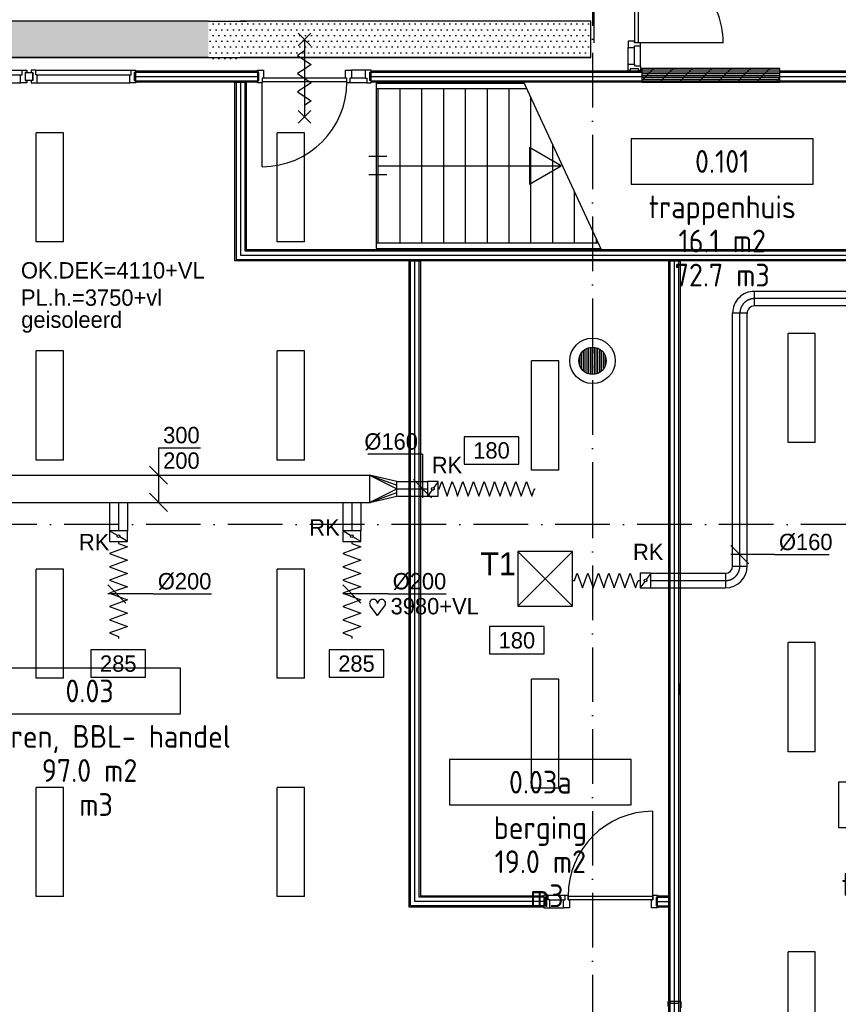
# Model space of a CAD drawing. Extents: x -866131 to -691536, y 173952 to 258052.
# Tile 133 of 160: x -748903 to -739900, y 218743 to 229574. Entities that reach past the tile are written whole.
import ezdxf
from ezdxf.enums import TextEntityAlignment as Align

# ---------------------------------------------------------------- set-up
doc = ezdxf.new("R2010")
doc.units = 0
doc.header["$LTSCALE"] = 100
for name, pattern in [('CENTER2', [11.25, 7.5, -1.25, 1.25, -1.25]), ('CENTER4', [5, 3.125, -0.625, 0.625, -0.625]), ('DASHDOT', [9, 6, -1.5, 0, -1.5])]:
    doc.linetypes.add(name, pattern=pattern)
doc.layers.get('0').update_dxf_attribs({"linetype": 'CONTINUOUS'})
for name, color, linetype in [('AL$1----_ALGEMEEN', 7, 'CONTINUOUS'), ('AL$7----_STRAMIEN', 1, 'DASHDOT'), ('AL22----_BINNENWAND', 7, 'CONTINUOUS'), ('AL32----_BINNENKOZ', 7, 'CONTINUOUS'), ('AL32----_DRAAIRICHTING', 1, 'CONTINUOUS'), ('AL65----_BEVEILIGING', 7, 'CONTINUOUS'), ('ALL-----_REFLIJNEN', 8, 'CONTINUOUS'), ('ARMATUUR', 8, 'CONTINUOUS'), ('BOUW', 8, 'CONTINUOUS'), ('GEBOUWLABEL', 4, 'CONTINUOUS'), ('INHOUD', 7, 'CONTINUOUS'), ('KABELGOOT', 8, 'CONTINUOUS'), ('OMSCHRIJVING', 7, 'CONTINUOUS'), ('OPPERVLAK', 7, 'CONTINUOUS'), ('VOLGNUMMER', 7, 'CONTINUOUS'), ('WL570---', 3, 'CONTINUOUS'), ('WL570---_HARTLIJN', 7, 'CONTINUOUS'), ('WL570---_HULPLIJN', 7, 'CONTINUOUS'), ('WL570---_RETOUR', 3, 'CONTINUOUS'), ('WL570---_TOEVOER', 3, 'CONTINUOUS'), ('WM570---', 1, 'CONTINUOUS')]:
    doc.layers.add(name, color=color, linetype=linetype)
doc.styles.add('BURO-018', font='BUROFONT.shx', dxfattribs={"height": 180})
doc.styles.add('BURO-025', font='BUROFONT.shx', dxfattribs={"height": 250})
doc.styles.get("Standard").update_dxf_attribs({"font": 'ISOCP'})
pattern_1 = [(0, (-833039.66, 323951.69), (31.75, 63.5), [0, -63.5])]

# ---------------------------------------------------------------- blocks, each defined once
blk = doc.blocks.new('EH100000')
at = {"linetype": 'BYBLOCK'}
for p, q in [((1, 0.5), (0, 0.5)), ((1, 0.5, 1), (0, 0.5, 1)), ((0, -0.5, 1), (1, -0.5, 1)), ((1, -0.5), (0, -0.5))]:
    blk.add_line(p, q, dxfattribs=at)
at = {"linetype": 'BYBLOCK', "invisible_edges": 15}
for points in [[(1, -0.5), (0, -0.5), (0, 0.5), (1, 0.5)], [(0, 0.5), (1, 0.5), (1, 0.5, 1), (0, 0.5, 1)], [(0, -0.5, 1), (1, -0.5, 1), (1, -0.5), (0, -0.5)]]:
    blk.add_3dface(points, dxfattribs=at)
blk = doc.blocks.new('EH100005')
blk.add_lwpolyline([(-1, -0.5), (0, -0.5), (0, 0.5), (-1, 0.5)])
blk = doc.blocks.new('GEBOUWLABEL')
at = {"layer": 'VOLGNUMMER'}
blk.add_lwpolyline([(-4, -1), (4, -1), (4, 1), (-4, 1)], close=True, dxfattribs=at)
at = {"color": 0, "linetype": 'BYBLOCK', "flags": 1}
for tag, p in [('OPPERVLAKTESOORT', (0.5, 8)), ('TERREIN', (0.5, 6.5)), ('GEBOUW', (0.5, 5)), ('GEBRUIKSFUNCTIE', (0.5, 3.5)), ('BOUWLAAG', (0.5, 2))]:
    blk.add_attdef(tag, text='', height=1, dxfattribs=at).set_placement(p, align=Align.MIDDLE_CENTER)
blk = doc.blocks.new('LU-1D-F-C842C')
at = {"color": 0, "linetype": 'CONTINUOUS'}
for p, q in [((-534, 0), (-510, 0)), ((-510, 0), (-473, 100)), ((-473, 100), (-437, 0)), ((-437, 0), (-400, -100)), ((-400, -100), (-364, 0)), ((-364, 0), (-328, 100)), ((-328, 100), (-291, 0)), ((-291, 0), (-255, -100)), ((-255, -100), (-218, 0)), ((-218, 0), (-182, 100)), ((-182, 100), (-146, 0)), ((-146, 0), (-109, -100)), ((-109, -100), (-73, 0)), ((-73, 0), (-36, 100)), ((-36, 100), (0, 0)), ((0, 0), (36, -100)), ((36, -100), (73, 0)), ((73, 0), (109, 100)), ((109, 100), (146, 0)), ((146, 0), (182, -100)), ((182, -100), (218, 0)), ((218, 0), (255, 100)), ((255, 100), (291, 0)), ((291, 0), (328, -100)), ((328, -100), (364, 0)), ((364, 0), (400, 100)), ((400, 100), (437, 0)), ((437, 0), (473, -100)), ((473, -100), (510, 0)), ((510, 0), (534, 0))]:
    blk.add_line(p, q, dxfattribs=at)
blk = doc.blocks.new('LU-1D-K-C8')
at = {"color": 0, "linetype": 'CONTINUOUS'}
for p, q in [((-0.5, 100), (0.5, 100)), ((-0.5, -100), (0.5, -100))]:
    blk.add_line(p, q, dxfattribs=at)
at = {"layer": 'WL570---_HARTLIJN', "linetype": 'CENTER2'}
blk.add_line((-0.5, 0), (0.5, 0), dxfattribs=at)
blk = doc.blocks.new('LU-1D-KL1-C874')
at = {"color": 0, "linetype": 'CONTINUOUS'}
for p, q in [((-58, 100), (-58, -100)), ((58, 100), (-58, 100)), ((51, 87), (7, 13)), ((58, -100), (58, 100)), ((-58, -100), (58, -100)), ((-7, -13), (-51, -87))]:
    blk.add_line(p, q, dxfattribs=at)
blk.add_circle((0, 0), 14.5, dxfattribs=at)
blk = doc.blocks.new('LU-2D-K-12C')
at = {"color": 0, "linetype": 'CONTINUOUS'}
for p, q in [((-0.5, 150), (0.5, 150)), ((-0.5, -150), (0.5, -150))]:
    blk.add_line(p, q, dxfattribs=at)
blk = doc.blocks.new('LU-ORND')
at = {"color": 0, "linetype": 'CONTINUOUS'}
for p, q in [((-3, 1.5), (-3, -1.5)), ((3, 1.5), (-3, 1.5)), ((3, -1.5), (3, 1.5)), ((-3, -1.5), (3, -1.5))]:
    blk.add_line(p, q, dxfattribs=at)
blk = doc.blocks.new('LU-1D-F-A042C')
at = {"color": 0, "linetype": 'CONTINUOUS'}
for p, q in [((-534, 0), (-524, 0)), ((-524, 0), (-495, 80)), ((-495, 80), (-466, 0)), ((-466, 0), (-437, -80)), ((-437, -80), (-408, 0)), ((-408, 0), (-379, 80)), ((-379, 80), (-349, 0)), ((-349, 0), (-320, -80)), ((-320, -80), (-291, 0)), ((-291, 0), (-262, 80)), ((-262, 80), (-233, 0)), ((-233, 0), (-204, -80)), ((-204, -80), (-175, 0)), ((-175, 0), (-146, 80)), ((-146, 80), (-116, 0)), ((-116, 0), (-87, -80)), ((-87, -80), (-58, 0)), ((-58, 0), (-29, 80)), ((-29, 80), (0, 0)), ((0, 0), (29, -80)), ((29, -80), (58, 0)), ((58, 0), (87, 80)), ((87, 80), (116, 0)), ((116, 0), (146, -80)), ((146, -80), (175, 0)), ((175, 0), (204, 80)), ((204, 80), (233, 0)), ((233, 0), (262, -80)), ((262, -80), (291, 0)), ((291, 0), (320, 80)), ((320, 80), (349, 0)), ((349, 0), (379, -80)), ((379, -80), (408, 0)), ((408, 0), (437, 80)), ((437, 80), (466, 0)), ((466, 0), (495, -80)), ((495, -80), (524, 0)), ((524, 0), (534, 0))]:
    blk.add_line(p, q, dxfattribs=at)
blk = doc.blocks.new('LU-1D-KL1-A074')
at = {"color": 0, "linetype": 'CONTINUOUS'}
for p, q in [((-58, 80), (-58, -80)), ((58, 80), (-58, 80)), ((49, 68), (9, 12)), ((58, -80), (58, 80)), ((-58, -80), (58, -80)), ((-9, -12), (-49, -68))]:
    blk.add_line(p, q, dxfattribs=at)
blk.add_circle((0, 0), 14.5, dxfattribs=at)
blk = doc.blocks.new('LU-1D-K-A0')
at = {"color": 0, "linetype": 'CONTINUOUS'}
for p, q in [((-0.5, 80), (0.5, 80)), ((-0.5, -80), (0.5, -80))]:
    blk.add_line(p, q, dxfattribs=at)
at = {"layer": 'WL570---_HARTLIJN', "linetype": 'CENTER2'}
blk.add_line((-0.5, 0), (0.5, 0), dxfattribs=at)
blk = doc.blocks.new('LU-2D-VR-12CA012C')
at = {"color": 0, "linetype": 'CONTINUOUS'}
for p, q in [((0, 150), (0, -150)), ((300, 80), (0, 150)), ((0, 150), (300, 40)), ((0, 150), (300, 0)), ((0, -150), (300, 0)), ((300, -80), (300, 80)), ((0, -150), (300, -40)), ((0, -150), (300, -80))]:
    blk.add_line(p, q, dxfattribs=at)
blk = doc.blocks.new('*U557', base_point=(-744473, 224494))
at = {"color": 0, "linetype": 'CONTINUOUS'}
for p, q in [((-744473, 224794), (-745073, 224794)), ((-744473, 224794), (-744473, 224314)), ((-744573, 224514), (-744373, 224314))]:
    blk.add_line(p, q, dxfattribs=at)
at = {"layer": 'WM570---', "linetype": 'CONTINUOUS', "style": 'BURO-018'}
blk.add_text('%%c160', height=180, dxfattribs=at).set_placement((-744523, 224844), align=Align.RIGHT)
blk = doc.blocks.new('*U558', base_point=(-745150, 224118))
at = {"color": 0, "linetype": 'CONTINUOUS'}
for p, q in [((-745151, 224018), (-745350, 224217)), ((-744850, 224118), (-745350, 224118)), ((-744850, 224118), (-744211, 224118))]:
    blk.add_line(p, q, dxfattribs=at)
at = {"layer": 'WM570---', "linetype": 'CONTINUOUS', "style": 'BURO-018'}
blk.add_text('%%c200', height=180, dxfattribs=at).set_placement((-744800, 224168))
blk = doc.blocks.new('*U561', base_point=(-747375, 224564))
at = {"color": 0, "linetype": 'CONTINUOUS'}
for p, q in [((-747375, 224864), (-747375, 224564)), ((-747375, 224864), (-746915, 224864)), ((-747475, 224664), (-747276, 224464)), ((-747375, 224564), (-747375, 224264)), ((-747475, 224364), (-747276, 224164))]:
    blk.add_line(p, q, dxfattribs=at)
at = {"layer": 'WM570---', "linetype": 'CONTINUOUS', "style": 'BURO-018'}
for s, p in [('300', (-747325, 224914)), ('200', (-747325, 224634))]:
    blk.add_text(s, height=180, dxfattribs=at).set_placement(p)
blk = doc.blocks.new('LU-ORNAM-25825801')
at = {"color": 0, "linetype": 'CONTINUOUS'}
for p, q in [((300, 300), (-300, 300)), ((-300, 300), (-300, -300)), ((300, 300), (-300, -300)), ((-300, 300), (300, -300)), ((300, -300), (300, 300)), ((-300, -300), (300, -300))]:
    blk.add_line(p, q, dxfattribs=at)
blk = doc.blocks.new('LU-1D-KL1-A073')
at = {"color": 0, "linetype": 'CONTINUOUS'}
for p, q in [((-58, 80), (-58, -80)), ((58, 80), (-58, 80)), ((49, 68), (8, 12)), ((58, -80), (58, 80)), ((-58, -80), (58, -80)), ((-8, -12), (-49, -68))]:
    blk.add_line(p, q, dxfattribs=at)
blk.add_circle((0, 0), 14.4, dxfattribs=at)
blk = doc.blocks.new('LU-1D-F-A02E9')
at = {"color": 0, "linetype": 'CONTINUOUS'}
for p, q in [((-373, 0), (-349, 0)), ((-349, 0), (-320, 80)), ((-320, 80), (-291, 0)), ((-291, 0), (-262, -80)), ((-262, -80), (-233, 0)), ((-233, 0), (-204, 80)), ((-204, 80), (-175, 0)), ((-175, 0), (-146, -80)), ((-146, -80), (-116, 0)), ((-116, 0), (-87, 80)), ((-87, 80), (-58, 0)), ((-58, 0), (-29, -80)), ((-29, -80), (0, 0)), ((0, 0), (29, 80)), ((29, 80), (58, 0)), ((58, 0), (87, -80)), ((87, -80), (116, 0)), ((116, 0), (146, 80)), ((146, 80), (175, 0)), ((175, 0), (204, -80)), ((204, -80), (233, 0)), ((233, 0), (262, 80)), ((262, 80), (291, 0)), ((291, 0), (320, -80)), ((320, -80), (349, 0)), ((349, 0), (373, 0))]:
    blk.add_line(p, q, dxfattribs=at)
blk = doc.blocks.new('LU-1D-B-1-A05AA0')
at = {"color": 0, "linetype": 'CONTINUOUS'}
for p, q in [((-80, 160), (80, 160)), ((-160, 80), (-160, -80))]:
    blk.add_line(p, q, dxfattribs=at)
for radius in [80, 240]:
    blk.add_arc((-160, 160), radius, 270, 0, dxfattribs=at)
at = {"layer": 'WL570---_HARTLIJN', "linetype": 'CENTER4'}
blk.add_arc((-160, 160), 160, 270, 0, dxfattribs=at)
blk = doc.blocks.new('*U592', base_point=(-740902, 223689))
at = {"color": 0, "linetype": 'CONTINUOUS'}
for p, q in [((-740882, 223589), (-741082, 223789)), ((-740602, 223689), (-741082, 223689)), ((-740602, 223689), (-740002, 223689))]:
    blk.add_line(p, q, dxfattribs=at)
at = {"layer": 'WM570---', "linetype": 'CONTINUOUS', "style": 'BURO-018'}
blk.add_text('%%c160', height=180, dxfattribs=at).set_placement((-740552, 223739))
blk = doc.blocks.new('HART')
at = {"color": 1}
for q in [(-28.1, 39.5), (51.4, 39.5)]:
    blk.add_line((11.6, -12.9), q, dxfattribs=at)
for centre, start, end in [((-10.5, 52.8), 0, 217.1867), ((33.8, 52.8), 322.8133, 180)]:
    blk.add_arc(centre, 22.1, start, end, dxfattribs=at)

msp = doc.modelspace()

# ---------------------------------------------------------------- hatches: boundary and pattern name
at = {"layer": 'AL22----_BINNENWAND', "linetype": 'CONTINUOUS'}
h = msp.add_hatch(dxfattribs=at)
h.set_pattern_fill('PREFBET', color=8, style=0)
h.set_pattern_definition([(45, (-939703.18, 184421.09), (-106.06602, 106.06602), [])])
h.paths.add_polyline_path([(-740541.826, 229041.503), (-742061.335, 229041.364), (-742061.335, 228891.364), (-740541.826, 228891.364)])
h = msp.add_hatch(dxfattribs=at)
h.set_pattern_fill('RASTER50', color=8, scale=100, style=0)
h.set_pattern_definition([(0, (-939703.18, 184421.089), (0, 20), [])])
h.paths.add_polyline_path([(-740541.826, 229041.503), (-742061.335, 229041.364), (-742061.335, 228891.364), (-740541.826, 228891.364)])
h = msp.add_hatch(dxfattribs=at)
h.set_pattern_fill('GEWPBET', color=8, scale=100, angle=90, style=0)
h.set_pattern_definition([(90, (-742602.826, 225821.228), (-20, 1e-15), [])])
edge = h.paths.add_edge_path()
edge.add_arc((-742602.826, 225821.228), 150, 0, 360)
at = {"layer": 'WL570---'}
h = msp.add_hatch(dxfattribs=at)
h.set_pattern_fill('DOTS', color=8, scale=40, style=0)
h.set_pattern_definition(pattern_1)
h.paths.add_polyline_path([(-760732.753, 229557.872), (-760732.753, 229157.872), (-746826.641, 229157.872), (-746826.641, 229557.872)])
h = msp.add_hatch(dxfattribs=at)
h.set_pattern_fill('DOTS', color=8, scale=40, style=0)
h.set_pattern_definition(pattern_1)
h.paths.add_polyline_path([(-742622.641, 229157.872), (-742622.641, 229557.872), (-742682.641, 229557.872), (-746476.641, 229557.872), (-746476.641, 229157.872)])
h.paths.add_polyline_path([(-746476.641, 229557.872), (-746651.641, 229557.872), (-746826.641, 229557.872), (-746826.641, 229157.872), (-746751.641, 229082.872), (-746551.641, 229082.872), (-746476.641, 229157.872)])

# ---------------------------------------------------------------- linework, layer by layer
at = {"layer": 'AL$1----_ALGEMEEN', "color": 8}
msp.add_lwpolyline([(-748839.93, 228906.488), (-748839.93, 228991.666), (-748762.055, 228991.666), (-748762.055, 228906.488)], close=True, dxfattribs=at)
at = {"layer": 'AL$7----_STRAMIEN', "color": 1}
for points in [[(-742602.826, 252610.366), (-742602.826, 224355.392)], [(-742602.826, 224468.904), (-742602.826, 213916.491)], [(-719909.644, 224021.228), (-862199.709, 224021.228)]]:
    msp.add_lwpolyline(points, dxfattribs=at)
at = {"layer": 'AL22----_BINNENWAND', "color": 8}
for p, q in [((-742212.583, 229083.366), (-742212.583, 229268.866)), ((-742140.583, 229083.366), (-742140.583, 229268.866)), ((-742073.583, 229066.366), (-742073.583, 229285.866)), ((-744983.303, 228876.366), (-744983.303, 227057.366)), ((-744983.303, 228876.366), (-743356.48, 228876.366)), ((-744983.303, 228816.366), (-743328.593, 228816.366)), ((-744983.303, 227117.366), (-742545.436, 227117.366)), ((-744983.303, 227057.366), (-742511.043, 227057.366)), ((-741765.326, 217511.366), (-741765.326, 226922.366)), ((-741765.326, 217511.366), (-741765.326, 226922.366)), ((-741765.326, 226922.366), (-741640.326, 226922.366)), ((-741765.326, 226922.366), (-741640.326, 226922.366)), ((-741764.326, 223427.866), (-741764.326, 226922.366)), ((-741640.326, 226922.366), (-741640.326, 217511.366)), ((-741640.326, 226922.366), (-741640.326, 217511.366)), ((-741639.326, 226922.366), (-741639.326, 223427.866)), ((-741765.326, 218772.228), (-741765.326, 222393.866)), ((-741640.326, 222393.866), (-741640.326, 218772.228)), ((-741765.326, 222271.366), (-741765.326, 222146.366)), ((-741640.326, 222146.366), (-741640.326, 222271.366)), ((-741640.326, 218772.228), (-741765.326, 218772.228))]:
    msp.add_line(p, q, dxfattribs=at)
at = {"layer": 'AL22----_BINNENWAND', "color": 8, "linetype": 'CONTINUOUS'}
for p, q in [((-741750.326, 217511.366), (-741750.326, 226922.366)), ((-741750.326, 217511.366), (-741750.326, 226922.366)), ((-741749.326, 223427.866), (-741749.326, 226922.366)), ((-741655.326, 217511.366), (-741655.326, 226922.366)), ((-741655.326, 217511.366), (-741655.326, 226922.366)), ((-741654.326, 223427.866), (-741654.326, 226922.366)), ((-741750.326, 218772.228), (-741750.326, 222393.866)), ((-741655.326, 218772.228), (-741655.326, 222393.866))]:
    msp.add_line(p, q, dxfattribs=at)
at = {"layer": 'AL22----_BINNENWAND', "color": 8}
for points in [[(-742140.583, 230248.866), (-742140.583, 229318.866)], [(-742100.583, 230248.866), (-742100.583, 229318.866)], [(-742073.583, 229285.866), (-742073.583, 229318.866), (-742140.583, 229318.866), (-742140.583, 229335.866), (-742212.583, 229335.866), (-742212.583, 229268.866), (-742140.583, 229268.866), (-742140.583, 229285.866), (-742073.583, 229285.866), (-742073.583, 229318.866)], [(-741166.583, 229318.866), (-742100.583, 229318.866)], [(-742073.583, 229016.366), (-742098.583, 229016.366), (-742098.583, 229032.366), (-742190.583, 229032.366), (-742190.583, 229016.366), (-742212.583, 229016.366), (-742212.583, 229083.366), (-742140.583, 229083.366), (-742140.583, 229066.366), (-742073.583, 229066.366), (-742073.583, 229016.366)], [(-745103.803, 229018.366), (-745253.803, 229018.366)], [(-745036.803, 228879.366), (-745036.803, 228904.366), (-745052.803, 228904.366), (-745052.803, 228996.366), (-745036.803, 228996.366), (-745036.803, 229018.366), (-745103.803, 229018.366), (-745103.803, 228930.366), (-745086.803, 228930.366), (-745086.803, 228879.366), (-745036.803, 228879.366)], [(-745036.803, 228996.366), (-742061.979, 228996.366)], [(-740542.292, 228996.372), (-738806.826, 228996.366)], [(-745086.803, 228879.366), (-745270.803, 228879.366)], [(-745103.803, 228930.366), (-745253.803, 228930.366)], [(-745036.803, 228948.866), (-742061.979, 228948.866)], [(-745036.803, 228901.366), (-742061.979, 228901.366)], [(-744963.303, 228886.366), (-743361.128, 228886.366)], [(-743365.776, 228896.366), (-742506.395, 227047.366)], [(-740542.293, 228901.372), (-738806.826, 228901.366)], [(-740542.292, 228948.872), (-738806.826, 228948.866)], [(-744963.303, 228816.366), (-744963.303, 227117.366)], [(-744723.303, 228816.366), (-744723.303, 227117.366)], [(-744483.303, 228816.366), (-744483.303, 227117.366)], [(-744243.303, 228816.366), (-744243.303, 227117.366)], [(-744003.303, 228816.366), (-744003.303, 227117.366)], [(-743763.303, 228816.366), (-743763.303, 227117.366)], [(-743523.303, 228816.366), (-743523.303, 227117.366)], [(-743283.303, 228718.922), (-743283.303, 227117.366)], [(-743043.303, 228202.55), (-743043.303, 227117.366)], [(-744863.303, 228066.866), (-745063.303, 228066.866)], [(-744963.303, 227966.866), (-742947.472, 227966.866)], [(-744863.303, 227866.866), (-745063.303, 227866.866)], [(-742803.303, 227686.178), (-742803.303, 227117.366)], [(-742563.303, 227169.806), (-742563.303, 227117.366)], [(-744963.303, 227047.366), (-742533.817, 227047.366)]]:
    msp.add_lwpolyline(points, dxfattribs=at)
for points in [[(-747626.064, 229011.366), (-746287.803, 229011.366), (-746287.803, 228886.366), (-747626.064, 228886.366)], [(-746410.303, 228886.366), (-746410.303, 227047.366), (-737670.326, 227047.366), (-737670.326, 228886.366), (-737792.826, 228886.366), (-737792.826, 229011.366), (-737545.326, 229011.366), (-737545.326, 226922.366), (-746535.303, 226922.366), (-746535.303, 228886.366)], [(-745036.803, 229011.366), (-742061.979, 229011.366), (-742061.979, 228886.366), (-745036.803, 228886.366)], [(-740542.292, 229011.372), (-738806.826, 229011.366), (-738806.826, 228886.366), (-740542.293, 228886.372)], [(-742947.472, 227966.866), (-743296.058, 228168.122), (-743296.058, 227765.61)], [(-743139.095, 219809.866), (-744620.326, 219809.866), (-744620.326, 226922.366), (-744495.326, 226922.366), (-744495.326, 219934.866), (-743139.095, 219934.866)], [(-741888.182, 219934.866), (-741765.326, 219934.866), (-741765.326, 219809.866), (-741888.182, 219809.866)]]:
    msp.add_lwpolyline(points, close=True, dxfattribs=at)
at = {"layer": 'AL22----_BINNENWAND', "color": 8, "linetype": 'CONTINUOUS'}
for points in [[(-747626.064, 228996.366), (-746287.803, 228996.366)], [(-746520.303, 228886.366), (-746520.303, 226937.366), (-737560.326, 226937.366), (-737560.326, 228996.366), (-737792.826, 228996.366)], [(-747626.064, 228901.366), (-746287.803, 228901.366)], [(-746425.303, 228886.366), (-746425.303, 227032.366), (-737655.326, 227032.366), (-737655.326, 228901.366), (-737792.826, 228901.366)], [(-743139.095, 219824.866), (-744605.326, 219824.866), (-744605.326, 226922.366)], [(-743139.095, 219919.866), (-744510.326, 219919.866), (-744510.326, 226922.366)], [(-741888.182, 219919.866), (-741765.326, 219919.866)], [(-741888.182, 219824.866), (-741765.326, 219824.866)]]:
    msp.add_lwpolyline(points, dxfattribs=at)
msp.add_lwpolyline([(-740541.826, 229036.505), (-742061.335, 229036.366), (-742061.335, 228886.366), (-740541.826, 228886.366)], close=True, dxfattribs=at)
msp.add_lwpolyline([(-740541.826, 229036.505), (-742061.335, 229036.366), (-742061.335, 228886.366), (-740541.826, 228886.366)], close=True, dxfattribs=at)
for radius in [250, 150]:
    msp.add_circle((-742602.826, 225821.228), radius, dxfattribs=at)
at = {"layer": 'AL22----_BINNENWAND', "color": 8}
msp.add_arc((-742097.176, 229318.279), 930.593, 0.0361325, 90.2097718, dxfattribs=at)
at = {"layer": 'AL32----_BINNENKOZ', "color": 8}
for p, q in [((-742588.326, 230248.866), (-742588.326, 229318.866)), ((-745303.803, 228930.366), (-746237.803, 228930.366)), ((-745303.803, 228890.366), (-746237.803, 228890.366)), ((-741772.326, 218772.228), (-741747.326, 218772.228)), ((-741772.326, 218722.228), (-741772.326, 218772.228)), ((-741747.326, 218772.228), (-741747.326, 218756.228)), ((-741747.326, 218756.228), (-741655.326, 218756.228)), ((-741655.326, 218756.228), (-741655.326, 218772.228)), ((-741655.326, 218772.228), (-741633.326, 218772.228)), ((-741633.326, 218772.228), (-741633.326, 218705.228))]:
    msp.add_line(p, q, dxfattribs=at)
for points in [[(-749926.064, 229018.366), (-748876.064, 229018.366)], [(-749909.064, 228967.347), (-748893.064, 228967.347)], [(-748826.064, 229018.347), (-748826.064, 228993.347), (-748842.064, 228993.347), (-748842.064, 228904.347), (-748826.064, 228904.347), (-748826.064, 228879.347), (-748893.064, 228879.347), (-748893.064, 228967.347), (-748876.064, 228967.347), (-748876.064, 229018.347), (-748826.064, 229018.347)], [(-748776.064, 229018.347), (-748776.064, 228993.347), (-748760.064, 228993.347), (-748760.064, 228904.347), (-748776.064, 228904.347), (-748776.064, 228879.347), (-748709.064, 228879.347), (-748709.064, 228967.347), (-748726.064, 228967.347), (-748726.064, 229018.347), (-748776.064, 229018.347)], [(-748726.064, 229018.366), (-747676.064, 229018.366)], [(-748709.064, 228967.347), (-747693.064, 228967.347)], [(-747626.064, 229018.347), (-747626.064, 228993.347), (-747642.064, 228993.347), (-747642.064, 228904.347), (-747626.064, 228904.347), (-747626.064, 228879.347), (-747693.064, 228879.347), (-747693.064, 228967.347), (-747676.064, 228967.347), (-747676.064, 229018.347), (-747626.064, 229018.347)], [(-746287.803, 228879.366), (-746287.803, 228904.366), (-746271.803, 228904.366), (-746271.803, 228996.366), (-746287.803, 228996.366), (-746287.803, 229018.366), (-746220.803, 229018.366), (-746220.803, 228930.366), (-746237.803, 228930.366), (-746237.803, 228879.366), (-746287.803, 228879.366)], [(-749909.064, 228879.366), (-748893.064, 228879.366)], [(-748709.064, 228879.366), (-747693.064, 228879.366)], [(-743139.182, 219943.366), (-743139.182, 219918.366), (-743123.182, 219918.366), (-743123.182, 219826.366), (-743139.182, 219826.366), (-743139.182, 219804.366), (-743072.182, 219804.366), (-743072.182, 219892.366), (-743089.182, 219892.366), (-743089.182, 219943.366), (-743139.182, 219943.366)], [(-743089.182, 219943.366), (-742905.182, 219943.366)], [(-743072.182, 219892.366), (-742922.182, 219892.366)], [(-742905.182, 219943.366), (-742872.182, 219943.366), (-742872.182, 219892.366), (-742855.182, 219892.366), (-742855.182, 219804.366), (-742922.182, 219804.366), (-742922.182, 219892.366), (-742905.182, 219892.366), (-742905.182, 219943.366), (-742872.182, 219943.366)], [(-741888.182, 219943.366), (-741888.182, 219918.366), (-741904.182, 219918.366), (-741904.182, 219826.366), (-741888.182, 219826.366), (-741888.182, 219804.366), (-741955.182, 219804.366), (-741955.182, 219892.366), (-741938.182, 219892.366), (-741938.182, 219943.366), (-741888.182, 219943.366)], [(-741767.105, 219934.866), (-741767.105, 219934.866)], [(-741767.105, 219934.866), (-741767.105, 219934.866)], [(-743072.182, 219804.366), (-742922.182, 219804.366)]]:
    msp.add_lwpolyline(points, dxfattribs=at)
msp.add_lwpolyline([(-742872.182, 219892.366), (-742872.182, 219932.366), (-741938.182, 219932.366), (-741938.182, 219892.366)], close=True, dxfattribs=at)
at = {"layer": 'AL32----_DRAAIRICHTING', "color": 8}
for points in [[(-745840.803, 229425.366), (-745700.803, 229285.366)], [(-745700.803, 229425.366), (-745840.803, 229285.366)], [(-745770.803, 229355.366), (-745770.803, 228505.366)], [(-745770.803, 229230.366), (-745845.803, 229180.366), (-745695.803, 229080.366), (-745770.803, 229030.366)], [(-745770.803, 229030.366), (-745845.803, 228980.366), (-745695.803, 228880.366), (-745770.803, 228830.366)], [(-745270.803, 228879.366), (-745303.803, 228879.366), (-745303.803, 228930.366), (-745320.803, 228930.366), (-745320.803, 229018.366), (-745253.803, 229018.366), (-745253.803, 228930.366), (-745270.803, 228930.366), (-745270.803, 228879.366), (-745303.803, 228879.366)], [(-746237.803, 227956.366), (-746237.803, 228890.366)], [(-745770.803, 228830.366), (-745845.803, 228780.366), (-745695.803, 228680.366), (-745770.803, 228630.366)], [(-745840.803, 228575.366), (-745700.803, 228435.366)], [(-745700.803, 228575.366), (-745840.803, 228435.366)]]:
    msp.add_lwpolyline(points, dxfattribs=at)
msp.add_lwpolyline([(-741938.182, 219932.366), (-741938.182, 220866.366, 0.414213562), (-742872.182, 219932.366, 0.414213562)], format="xyb", dxfattribs=at)
msp.add_arc((-746237.803, 228890.366), 934, 270, 360, dxfattribs=at)
at = {"layer": 'AL65----_BEVEILIGING', "color": 8, "linetype": 'CONTINUOUS'}
for points in [[(-745840.803, 229425.366), (-745700.803, 229285.366)], [(-745700.803, 229425.366), (-745840.803, 229285.366)], [(-745770.803, 229355.366), (-745770.803, 228505.366)], [(-745770.803, 229230.366), (-745845.803, 229180.366), (-745695.803, 229080.366), (-745770.803, 229030.366)]]:
    msp.add_lwpolyline(points, dxfattribs=at)
at = {"layer": 'ALL-----_REFLIJNEN', "color": 8, "linetype": 'CONTINUOUS'}
for p, q in [((-741702.826, 217511.366), (-741702.826, 226922.366)), ((-741701.826, 223427.866), (-741701.826, 226922.366)), ((-741702.826, 218772.228), (-741702.826, 222393.866))]:
    msp.add_line(p, q, dxfattribs=at)
for points in [[(-747626.064, 228948.866), (-746287.803, 228948.866)], [(-746472.803, 228886.366), (-746472.803, 226984.866), (-737607.826, 226984.866), (-737607.826, 228948.866), (-737792.826, 228948.866)], [(-743139.095, 219872.366), (-744557.826, 219872.366), (-744557.826, 226922.366)], [(-741888.182, 219872.366), (-741765.326, 219872.366)]]:
    msp.add_lwpolyline(points, dxfattribs=at)
at = {"layer": 'ARMATUUR', "color": 8}
for points in [[(-748720.326, 227129.366), (-748720.326, 228329.366)], [(-748420.326, 228329.366), (-748720.326, 228329.366)], [(-748420.326, 227129.366), (-748420.326, 228329.366)], [(-746070.326, 227129.366), (-746070.326, 228329.366)], [(-745770.326, 228329.366), (-746070.326, 228329.366)], [(-745770.326, 227129.366), (-745770.326, 228329.366)], [(-748420.326, 227129.366), (-748720.326, 227129.366)], [(-745770.326, 227129.366), (-746070.326, 227129.366)], [(-740152.826, 226121.228), (-740452.826, 226121.228)], [(-740452.826, 224921.228), (-740452.826, 226121.228)], [(-740152.826, 224921.228), (-740152.826, 226121.228)], [(-748720.326, 224729.366), (-748720.326, 225929.366)], [(-748420.326, 225929.366), (-748720.326, 225929.366)], [(-748420.326, 224729.366), (-748420.326, 225929.366)], [(-746070.326, 224729.366), (-746070.326, 225929.366)], [(-745770.326, 225929.366), (-746070.326, 225929.366)], [(-745770.326, 224729.366), (-745770.326, 225929.366)], [(-743275.162, 224619.482), (-743275.162, 225819.482)], [(-742975.162, 225819.482), (-743275.162, 225819.482)], [(-742975.162, 224619.482), (-742975.162, 225819.482)], [(-740152.826, 224921.228), (-740452.826, 224921.228)], [(-748420.326, 224729.366), (-748720.326, 224729.366)], [(-745770.326, 224729.366), (-746070.326, 224729.366)], [(-742975.162, 224619.482), (-743275.162, 224619.482)], [(-748720.326, 222329.366), (-748720.326, 223529.366)], [(-748420.326, 223529.366), (-748720.326, 223529.366)], [(-748420.326, 222329.366), (-748420.326, 223529.366)], [(-746070.326, 222329.366), (-746070.326, 223529.366)], [(-745770.326, 223529.366), (-746070.326, 223529.366)], [(-745770.326, 222329.366), (-745770.326, 223529.366)], [(-740452.826, 221521.228), (-740452.826, 222721.228)], [(-740152.826, 222721.228), (-740452.826, 222721.228)], [(-740152.826, 221521.228), (-740152.826, 222721.228)], [(-748420.326, 222329.366), (-748720.326, 222329.366)], [(-745770.326, 222329.366), (-746070.326, 222329.366)], [(-743275.162, 221119.482), (-743275.162, 222319.482)], [(-742975.162, 222319.482), (-743275.162, 222319.482)], [(-742975.162, 221119.482), (-742975.162, 222319.482)], [(-740152.826, 221521.228), (-740452.826, 221521.228)], [(-748720.326, 219929.366), (-748720.326, 221129.366)], [(-748420.326, 221129.366), (-748720.326, 221129.366)], [(-748420.326, 219929.366), (-748420.326, 221129.366)], [(-746070.326, 219929.366), (-746070.326, 221129.366)], [(-745770.326, 221129.366), (-746070.326, 221129.366)], [(-745770.326, 219929.366), (-745770.326, 221129.366)], [(-742975.162, 221119.482), (-743275.162, 221119.482)], [(-748420.326, 219929.366), (-748720.326, 219929.366)], [(-745770.326, 219929.366), (-746070.326, 219929.366)], [(-740452.826, 218121.228), (-740452.826, 219321.228)], [(-740152.826, 219321.228), (-740452.826, 219321.228)], [(-740152.826, 218121.228), (-740152.826, 219321.228)]]:
    msp.add_lwpolyline(points, dxfattribs=at)
at = {"layer": 'WM570---', "color": 8}
for p, q in [((-746826.641, 229557.872), (-746408.589, 229557.872)), ((-746826.641, 229157.872), (-746439.321, 229157.872))]:
    msp.add_line(p, q, dxfattribs=at)

# ---------------------------------------------------------------- block references
at = {"layer": 'AL22----_BINNENWAND', "color": 8}
ref = msp.add_blockref('GEBOUWLABEL', (-741176.517, 228014.306), dxfattribs=dict(at, xscale=250, yscale=250, zscale=250))
ref.add_attrib('VOLGNUMMER', '0.101', dxfattribs={"layer": 'VOLGNUMMER', "color": 0, "linetype": 'BYBLOCK', "height": 250}).set_placement((-741176.517, 228014.306), align=Align.MIDDLE_CENTER)
ref.add_attrib('OMSCHRIJVING', 'trappenhuis', dxfattribs={"layer": 'OMSCHRIJVING', "color": 0, "linetype": 'BYBLOCK', "height": 250}).set_placement((-741176.517, 227514.306), align=Align.MIDDLE_CENTER)
ref.add_attrib('OPPERVLAK', '16.1 m2', dxfattribs={"layer": 'OPPERVLAK', "color": 0, "linetype": 'BYBLOCK', "height": 250}).set_placement((-741176.517, 227139.306), align=Align.MIDDLE_CENTER)
ref.add_attrib('INHOUD', '72.7 m3', dxfattribs={"layer": 'INHOUD', "color": 0, "linetype": 'BYBLOCK', "height": 250}).set_placement((-741176.517, 226764.306), align=Align.MIDDLE_CENTER)
at = {"layer": 'GEBOUWLABEL', "color": 8}
ref = msp.add_blockref('GEBOUWLABEL', (-748134.275, 222189.72), dxfattribs=dict(at, xscale=250, yscale=250, zscale=250))
ref.add_attrib('VOLGNUMMER', '0.03', dxfattribs={"layer": 'VOLGNUMMER', "color": 0, "linetype": 'BYBLOCK', "height": 250}).set_placement((-748134.275, 222189.72), align=Align.MIDDLE_CENTER)
ref.add_attrib('OMSCHRIJVING', 'etaleren, BBL- handel', dxfattribs={"layer": 'OMSCHRIJVING', "color": 0, "linetype": 'BYBLOCK', "height": 250}).set_placement((-748134.275, 221689.72), align=Align.MIDDLE_CENTER)
ref.add_attrib('OPPERVLAK', '97.0 m2', dxfattribs={"layer": 'OPPERVLAK', "color": 0, "linetype": 'BYBLOCK', "height": 250}).set_placement((-748134.275, 221314.72), align=Align.MIDDLE_CENTER)
ref.add_attrib('INHOUD', ' m3', dxfattribs={"layer": 'INHOUD', "color": 0, "linetype": 'BYBLOCK', "height": 250}).set_placement((-748134.275, 220939.72), align=Align.MIDDLE_CENTER)
ref = msp.add_blockref('GEBOUWLABEL', (-743176.829, 221186.181), dxfattribs=dict(at, xscale=250, yscale=250, zscale=250))
ref.add_attrib('VOLGNUMMER', '0.03a', dxfattribs={"layer": 'VOLGNUMMER', "color": 0, "linetype": 'BYBLOCK', "height": 250}).set_placement((-743176.829, 221186.181), align=Align.MIDDLE_CENTER)
ref.add_attrib('OMSCHRIJVING', 'berging', dxfattribs={"layer": 'OMSCHRIJVING', "color": 0, "linetype": 'BYBLOCK', "height": 250}).set_placement((-743176.829, 220686.181), align=Align.MIDDLE_CENTER)
ref.add_attrib('OPPERVLAK', '19.0 m2', dxfattribs={"layer": 'OPPERVLAK', "color": 0, "linetype": 'BYBLOCK', "height": 250}).set_placement((-743176.829, 220311.181), align=Align.MIDDLE_CENTER)
ref.add_attrib('INHOUD', ' m3', dxfattribs={"layer": 'INHOUD', "color": 0, "linetype": 'BYBLOCK', "height": 250}).set_placement((-743176.829, 219936.181), align=Align.MIDDLE_CENTER)
ref = msp.add_blockref('GEBOUWLABEL', (-738896.733, 220936.908), dxfattribs=dict(at, xscale=250, yscale=250, zscale=250))
ref.add_attrib('VOLGNUMMER', '0.01', dxfattribs={"layer": 'VOLGNUMMER', "color": 0, "linetype": 'BYBLOCK', "height": 250}).set_placement((-738896.733, 220936.908), align=Align.MIDDLE_CENTER)
ref.add_attrib('OMSCHRIJVING', 'projecten', dxfattribs={"layer": 'OMSCHRIJVING', "color": 0, "linetype": 'BYBLOCK', "height": 250}).set_placement((-738896.733, 220436.908), align=Align.MIDDLE_CENTER)
ref.add_attrib('OPPERVLAK', 'totaal 497 m2', dxfattribs={"layer": 'OPPERVLAK', "color": 0, "linetype": 'BYBLOCK', "height": 250}).set_placement((-738896.733, 220061.908), align=Align.MIDDLE_CENTER)
ref.add_attrib('INHOUD', '676 m3', dxfattribs={"layer": 'INHOUD', "color": 0, "linetype": 'BYBLOCK', "height": 250}).set_placement((-738896.733, 219686.908), align=Align.MIDDLE_CENTER)
at = {"layer": 'KABELGOOT', "yscale": 400, "zscale": 60}
for name, p, xscale in [('EH100000', (-775271.53, 229357.872), 28444.88972929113), ('EH100000', (-746476.641, 229357.872), 3854), ('EH100005', (-742622.641, 229357.872), 60)]:
    msp.add_blockref(name, p, dxfattribs=dict(at, xscale=xscale))
at = {"layer": 'WL570---_RETOUR', "xscale": 2, "yscale": 2, "zscale": 2}
msp.add_blockref('HART', (-744990.456, 223046.899), dxfattribs=at)
at = {"layer": 'WL570---_TOEVOER', "linetype": 'CONTINUOUS'}
for name, p, rotation in [('LU-1D-B-1-A05AA0', (-740982.07, 226505.529), 180), ('LU-1D-KL1-C874', (-747815.43, 223892.261), 270), ('LU-1D-KL1-C874', (-745250.476, 223892.261), 270), ('LU-1D-F-C842C', (-747815.43, 223300.222), 270), ('LU-1D-F-C842C', (-745250.476, 223300.222), 270)]:
    msp.add_blockref(name, p, dxfattribs=dict(at, rotation=rotation))
for name, p, xscale, rotation in [('LU-1D-K-A0', (-738920.043, 226505.529), 3804.054444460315, 180), ('LU-1D-K-A0', (-740982.07, 224954.732), 2781.5939901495, 90), ('LU-1D-K-C8', (-747815.43, 224108.729), 316.9369702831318, 270), ('LU-1D-K-C8', (-745250.476, 224108.729), 316.9369702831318, 270)]:
    msp.add_blockref(name, p, dxfattribs=dict(at, xscale=xscale, rotation=rotation))
for name, p, xscale in [('LU-2D-K-12C', (-747409.855, 224413.982), 4728.048748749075), ('LU-1D-K-A0', (-744581.27, 224413.982), 330.1806941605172), ('LU-1D-K-A0', (-741552.819, 223403.935), 821.497810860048)]:
    msp.add_blockref(name, p, dxfattribs=dict(at, xscale=xscale))
for name, p in [('LU-2D-VR-12CA012C', (-745054.274, 224413.982)), ('LU-1D-KL1-A074', (-744358.18, 224413.982)), ('LU-1D-F-A042C', (-743766.141, 224413.982)), ('LU-1D-B-1-A05AA0', (-740982.07, 223403.935)), ('LU-1D-F-A02E9', (-742451.224, 223403.935)), ('LU-1D-KL1-A073', (-742021.068, 223403.935))]:
    msp.add_blockref(name, p, dxfattribs=at)
at = {"layer": 'WL570---_TOEVOER'}
msp.add_blockref('LU-ORNAM-25825801', (-743123.88, 223422.938), dxfattribs=at)
at = {"layer": 'WM570---'}
for name, p in [('*U561', (-747375.3, 224563.982)), ('*U557', (-744473.034, 224493.982)), ('*U592', (-740902.07, 223688.859)), ('*U558', (-747733.409, 223257.012)), ('*U558', (-745150.476, 223257.012))]:
    msp.add_blockref(name, p, dxfattribs=at)
ref = msp.add_blockref('LU-ORND', (-743713.914, 224835.452), dxfattribs=dict(at, xscale=100, yscale=100, zscale=100))
ref.add_attrib('LU_TEXT1', '180', dxfattribs={"layer": '0', "color": 1, "linetype": 'CONTINUOUS', "height": 180, "style": 'BURO-018'}).set_placement((-743713.914, 224835.452), align=Align.MIDDLE)
ref = msp.add_blockref('LU-ORND', (-743434.789, 222747.007), dxfattribs=dict(at, xscale=100, yscale=100, zscale=100))
ref.add_attrib('LU_TEXT1', '180', dxfattribs={"layer": '0', "color": 1, "linetype": 'CONTINUOUS', "height": 180, "style": 'BURO-018'}).set_placement((-743434.789, 222747.007), align=Align.MIDDLE)
ref = msp.add_blockref('LU-ORND', (-747819.155, 222490.824), dxfattribs=dict(at, xscale=100, yscale=100, zscale=100))
ref.add_attrib('LU_TEXT1', '285', dxfattribs={"layer": '0', "color": 1, "linetype": 'CONTINUOUS', "height": 180, "style": 'BURO-018'}).set_placement((-747819.155, 222490.824), align=Align.MIDDLE)
ref = msp.add_blockref('LU-ORND', (-745198.788, 222490.824), dxfattribs=dict(at, xscale=100, yscale=100, zscale=100))
ref.add_attrib('LU_TEXT1', '285', dxfattribs={"layer": '0', "color": 1, "linetype": 'CONTINUOUS', "height": 180, "style": 'BURO-018'}).set_placement((-745198.788, 222490.824), align=Align.MIDDLE)

# ---------------------------------------------------------------- texts
at = {"layer": 'AL22----_BINNENWAND', "color": 8}
msp.add_text('32K144', height=3, rotation=90, dxfattribs=at).set_placement((-742259.102, 229011.366))
at = {"layer": 'BOUW', "color": 1, "style": 'BURO-018'}
for s, p in [('OK.DEK=4110+VL', (-748889.041, 226726.663)), ('PL.h.=3750+vl', (-748889.041, 226426.663)), ('geisoleerd', (-748886.022, 226183.944))]:
    msp.add_text(s, height=180, dxfattribs=at).set_placement(p)
at = {"layer": 'WL570---', "color": 1, "style": 'BURO-018'}
for p in [(-744370.756, 224585.138), (-745718.373, 223899.209), (-748251.394, 223737.081), (-742157.306, 223628.626)]:
    msp.add_text('RK', height=180, dxfattribs=at).set_placement(p)
at = {"layer": 'WL570---_HULPLIJN', "color": 1, "linetype": 'CONTINUOUS', "style": 'BURO-025'}
msp.add_text('T1', height=250, dxfattribs=at).set_placement((-743837.04, 223463.094))
at = {"layer": 'WL570---_RETOUR', "color": 1, "style": 'BURO-018'}
msp.add_text('3980+VL', height=180, dxfattribs=at).set_placement((-744823.536, 223032.395))

doc.saveas('drawing.dxf')
